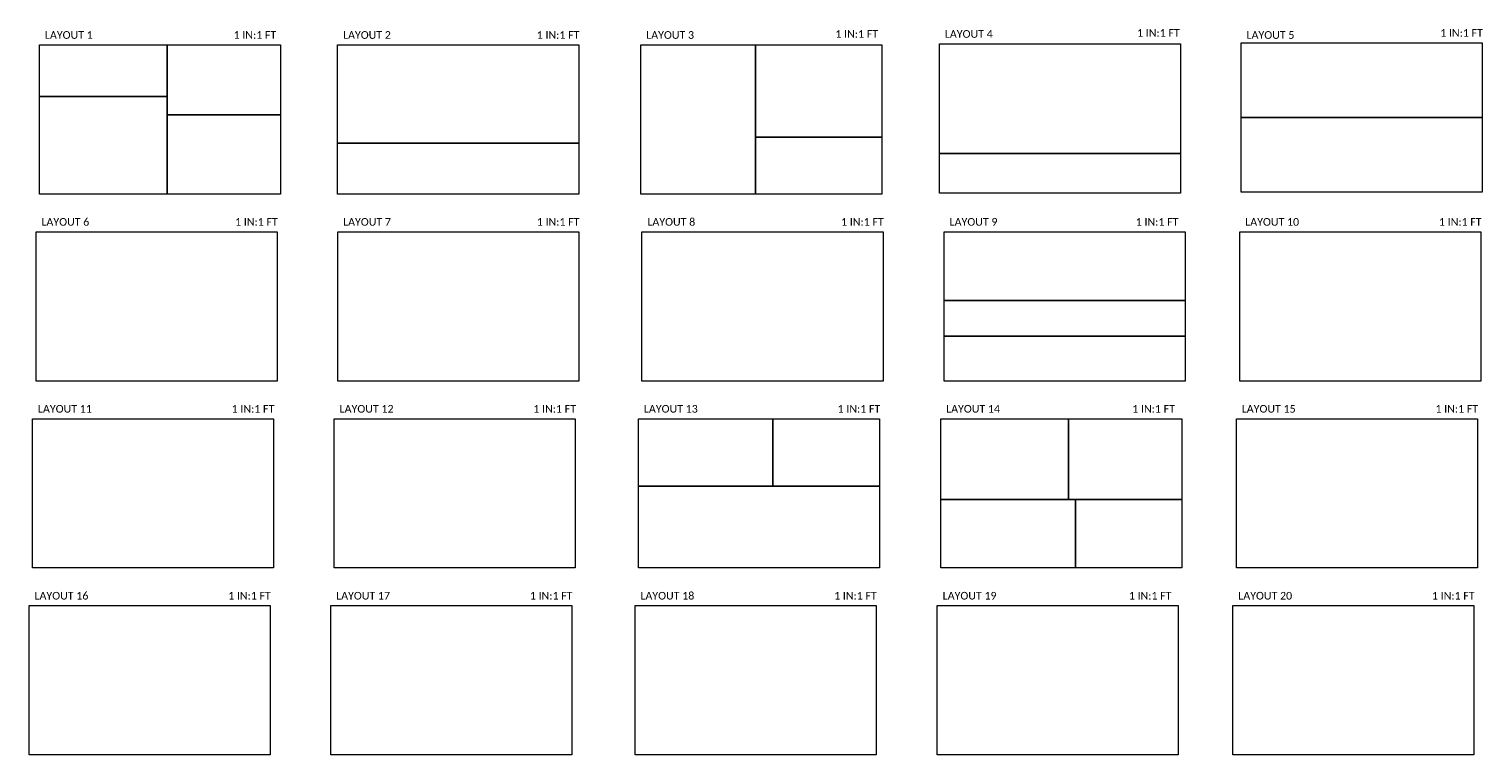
# Model space of a CAD drawing. Extents: x 3479 to 3574, y 4460.9 to 4508.3.
import ezdxf
from ezdxf.enums import TextEntityAlignment as Align

# ---------------------------------------------------------------- set-up
doc = ezdxf.new("R2010")
doc.units = 0
doc.header["$MEASUREMENT"] = 0
doc.layers.add('P_MISC_NoPlot', color=7, linetype='Continuous', lineweight=18, plot=False)
doc.layers.add('P_MISC_Text', color=7, linetype='Continuous', lineweight=25)
doc.styles.add('CalibriLight', font='calibril.ttf')

msp = doc.modelspace()

# ---------------------------------------------------------------- linework, layer by layer
at = {"layer": 'P_MISC_NoPlot'}
for points in [[(3479.662, 4507.282), (3495.412, 4507.282), (3495.412, 4497.532), (3479.662, 4497.532)], [(3499.14, 4507.282), (3514.89, 4507.282), (3514.89, 4497.532), (3499.14, 4497.532)], [(3518.948, 4507.282), (3534.698, 4507.282), (3534.698, 4497.532), (3518.948, 4497.532)], [(3538.461, 4507.35), (3554.211, 4507.35), (3554.211, 4497.6), (3538.461, 4497.6)], [(3558.17, 4507.417), (3573.92, 4507.417), (3573.92, 4497.667), (3558.17, 4497.667)], [(3479.435, 4495.074), (3495.185, 4495.074), (3495.185, 4485.324), (3479.435, 4485.324)], [(3499.144, 4495.074), (3514.894, 4495.074), (3514.894, 4485.324), (3499.144, 4485.324)], [(3519.024, 4495.074), (3534.774, 4495.074), (3534.774, 4485.324), (3519.024, 4485.324)], [(3538.771, 4495.074), (3554.521, 4495.074), (3554.521, 4485.324), (3538.771, 4485.324)], [(3558.085, 4495.074), (3573.835, 4495.074), (3573.835, 4485.324), (3558.085, 4485.324)], [(3479.208, 4482.866), (3494.958, 4482.866), (3494.958, 4473.116), (3479.208, 4473.116)], [(3498.917, 4482.866), (3514.667, 4482.866), (3514.667, 4473.116), (3498.917, 4473.116)], [(3518.797, 4482.866), (3534.547, 4482.866), (3534.547, 4473.116), (3518.797, 4473.116)], [(3538.544, 4482.866), (3554.294, 4482.866), (3554.294, 4473.116), (3538.544, 4473.116)], [(3557.858, 4482.866), (3573.608, 4482.866), (3573.608, 4473.116), (3557.858, 4473.116)], [(3478.98, 4470.658), (3494.73, 4470.658), (3494.73, 4460.908), (3478.98, 4460.908)], [(3498.69, 4470.658), (3514.44, 4470.658), (3514.44, 4460.908), (3498.69, 4460.908)], [(3518.57, 4470.658), (3534.32, 4470.658), (3534.32, 4460.908), (3518.57, 4460.908)], [(3538.317, 4470.658), (3554.067, 4470.658), (3554.067, 4460.908), (3538.317, 4460.908)], [(3557.631, 4470.658), (3573.381, 4470.658), (3573.381, 4460.908), (3557.631, 4460.908)]]:
    msp.add_lwpolyline(points, close=True, dxfattribs=at)
at = {"layer": 'P_MISC_Text'}
for p, q in [((3488.004, 4507.282), (3488.004, 4497.532)), ((3526.432, 4507.282), (3526.432, 4497.532)), ((3488.004, 4503.92), (3479.662, 4503.92)), ((3488.004, 4502.723), (3495.412, 4502.723)), ((3558.17, 4502.542), (3573.92, 4502.542)), ((3499.14, 4500.867), (3514.89, 4500.867)), ((3526.432, 4501.254), (3534.698, 4501.254)), ((3538.461, 4500.182), (3554.211, 4500.182)), ((3538.771, 4490.595), (3554.521, 4490.595)), ((3538.771, 4488.256), (3554.521, 4488.256)), ((3527.583, 4482.866), (3527.583, 4478.468)), ((3546.898, 4477.595), (3546.898, 4482.866)), ((3518.797, 4478.468), (3534.547, 4478.468)), ((3538.544, 4477.595), (3554.294, 4477.595)), ((3547.359, 4477.595), (3547.359, 4473.116))]:
    msp.add_line(p, q, dxfattribs=at)

# ---------------------------------------------------------------- texts
at = {"layer": 'P_MISC_NoPlot', "style": 'CalibriLight'}
for s, p in [('LAYOUT 1', (3480.015, 4507.679)), ('LAYOUT 2', (3499.493, 4507.679)), ('LAYOUT 3', (3519.301, 4507.679)), ('LAYOUT 4', (3538.814, 4507.746)), ('LAYOUT 5', (3558.524, 4507.679)), ('LAYOUT 6', (3479.788, 4495.471)), ('LAYOUT 7', (3499.497, 4495.471)), ('LAYOUT 8', (3519.378, 4495.471)), ('LAYOUT 9', (3539.124, 4495.471)), ('LAYOUT 10', (3558.438, 4495.471)), ('LAYOUT 11', (3479.561, 4483.263)), ('LAYOUT 12', (3499.27, 4483.263)), ('LAYOUT 13', (3519.15, 4483.263)), ('LAYOUT 14', (3538.897, 4483.263)), ('LAYOUT 15', (3558.211, 4483.263)), ('LAYOUT 16', (3479.334, 4471.055)), ('LAYOUT 17', (3499.043, 4471.055)), ('LAYOUT 18', (3518.923, 4471.055)), ('LAYOUT 19', (3538.67, 4471.055)), ('LAYOUT 20', (3557.984, 4471.055))]:
    msp.add_text(s, height=0.5, dxfattribs=at).set_placement(p)
for p in [(3495.304, 4507.679), (3515.112, 4507.679), (3534.625, 4507.746), (3554.334, 4507.814), (3574.142, 4507.814), (3495.406, 4495.471), (3515.116, 4495.471), (3534.996, 4495.471), (3554.249, 4495.471), (3574.057, 4495.471), (3495.179, 4483.263), (3514.889, 4483.263), (3534.769, 4483.263), (3554.022, 4483.263), (3573.829, 4483.263), (3494.952, 4471.055), (3514.661, 4471.055), (3534.542, 4471.055), (3553.795, 4471.055), (3573.602, 4471.055)]:
    msp.add_text('1 IN:1 FT ', height=0.5, dxfattribs=at).set_placement(p, align=Align.RIGHT)

doc.saveas('drawing.dxf')
